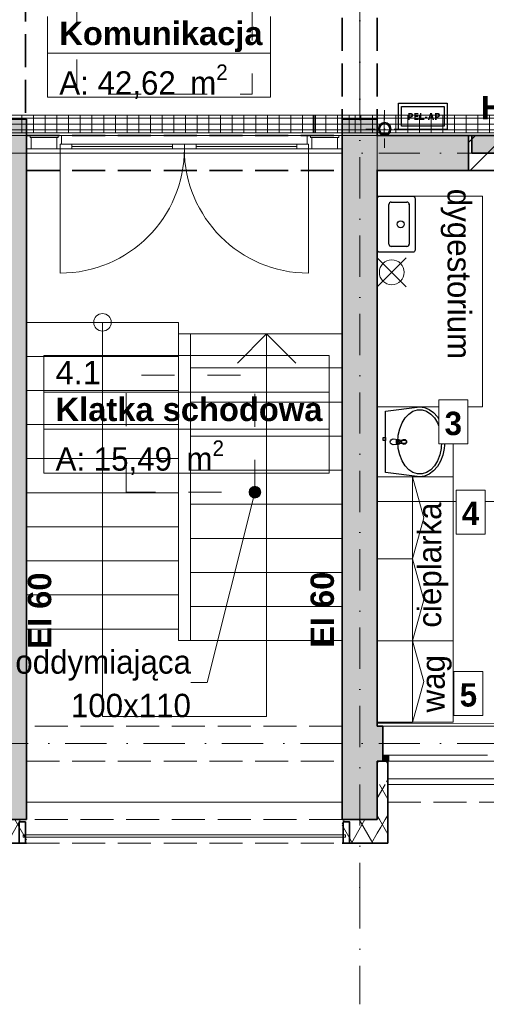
# Model space of a CAD drawing. Header units: millimetres. Extents: x 82175 to 237000, y 24756 to 471700.
# Tile 14 of 256: x 107382 to 111372, y 90000 to 98419. Entities that reach past the tile are written whole.
import ezdxf
from ezdxf.enums import TextEntityAlignment as Align

# ---------------------------------------------------------------- set-up
doc = ezdxf.new("R2010")
doc.units = ezdxf.units.MM
for name, pattern in [('Krawędzie ukryte', [3.912222, 2.822222, -1.09]), ('Kropki i Kreski', [6.702778, 3.527778, -1.763889, 0, -1.411111]), ('Przerywana', [5.644444, 2.822222, -2.822222]), ('thk_line_type', [945, 540, -405]), ('Wipeout_Contour', [1000, 0, -1000])]:
    doc.linetypes.add(name, pattern=pattern)
for name, color, linetype in [('#EL - PELAP', 196, 'Continuous'), ('- A - ocieplenie', 8, 'Continuous'), ('- strefy pomieszczeń', 8, 'Continuous'), ('2D - Ogólne', 8, 'Continuous'), ('2D - Rysunki i Obrazki', 8, 'Continuous'), ('Drzwi Archicad', 8, 'Continuous'), ('Instalacje - Wod_Kan', 8, 'Continuous'), ('Konstrukcja - Belki', 8, 'Continuous'), ('Konstrukcja - Przegroda Strukt.', 8, 'Continuous'), ('Konstrukcja - Siatka mod', 8, 'Continuous'), ('Konstrukcja - Stropy', 8, 'Continuous'), ('Konstrukcja - Ściany działowe', 8, 'Continuous'), ('Konstrukcja - Ściany nośne wew..P', 8, 'Continuous'), ('Konstrukcja - Ściany zewnętrzne', 8, 'Continuous'), ('Okna Archicada', 8, 'Continuous'), ('Opisy - Etykiety', 8, 'Continuous'), ('Opisy - Tekst', 8, 'Continuous'), ('Wnętrze - Wyposażenie', 8, 'Continuous')]:
    doc.layers.add(name, color=color, linetype=linetype)
for name, color, linetype, lineweight in [('#EL-IT', 4, 'Continuous', 35), ('2DE_PRO_Cblf304L', 30, 'Continuous', 15), ('CP_DETAL', 33, 'Continuous', 9)]:
    doc.layers.add(name, color=color, linetype=linetype, lineweight=lineweight)
doc.styles.add('CP_ATTR', font='ARIAL.TTF')
doc.styles.get("Standard").update_dxf_attribs({"font": 'arial.ttf'})
doc.styles.add('STYL_AUTOMATYCZNY_1', font='arial.ttf')
doc.styles.add('STYL_AUTOMATYCZNY_11', font='txt')
doc.styles.add('STYL_AUTOMATYCZNY_2', font='arial.ttf')
doc.styles.add('STYL_AUTOMATYCZNY_5', font='txt')
doc.styles.add('STYL_AUTOMATYCZNY_6', font='txt')
doc.styles.add('STYL_AUTOMATYCZNY_7', font='txt')
doc.styles.add('STYL_AUTOMATYCZNY_8', font='txt')
doc.styles.add('STYL_AUTOMATYCZNY_9', font='txt')
pattern_1 = [(60, (-135208.59, 381186.62), (-129.90381, 75), []), (120, (-135208.59, 381186.62), (129.90381, 75), [])]

# ---------------------------------------------------------------- blocks, each defined once
blk = doc.blocks.new('2Dcblfmark100')
at = {"color": 3}
for p, q in [((-10, -50), (-10, 50)), ((10, -50), (10, 50))]:
    blk.add_line(p, q, dxfattribs=at)
blk = doc.blocks.new('2dcblf_korcf105v_b150_h105_5e1nhc4')
at = {"layer": 'CP_DETAL'}
h = blk.add_hatch(dxfattribs=at)
h.set_pattern_fill('_USER', color=256, scale=100, angle=90, style=0, pattern_type=0)
h.set_pattern_definition([(90, (-3e-14, 0), (-100, 6e-15), [])])
h.paths.add_polyline_path([(0, 75), (11800, 75), (11800, -75), (0, -75)])
for p, q in [((0, 75), (11800, 75)), ((11800, -75), (11800, 75)), ((0, -75), (11800, -75))]:
    blk.add_line(p, q)
for p, q in [((11800, 50), (0, 50)), ((0, 0), (11800, 0)), ((11800, -50), (0, -50))]:
    blk.add_line(p, q, dxfattribs=at)
at = {"yscale": 1.5}
blk.add_blockref('2Dcblfmark100', (6000, 0), dxfattribs=at)
at = {"linetype": 'ByBlock', "style": 'CP_ATTR', "flags": 9}
for tag in ['NAME', 'NUMBER', 'GROUP', 'ORDER-NO', 'PRODUCER', 'COUPLERS', 'MOUNTDIST', 'MOUNTINGS', 'OTHER', 'WEIGHT', 'DIVIDER', 'COVER']:
    blk.add_attdef(tag, text='', height=0.00005, dxfattribs=at).set_placement((-0.1, 0), align=Align.MIDDLE_LEFT)
blk = doc.blocks.new('16C009C')
blk.add_lwpolyline([(-39.6, -170.5), (-404.1, -170.5), (-404.1, 0), (-39.6, 0)], close=True)
at = {"insert": (-72.6, -86.7), "char_height": 60, "width": 184.866, "attachment_point": 6}
blk.add_mtext('\\fTahoma|b1|i0|c238;\\A1;PEL-AP', dxfattribs=at)
blk = doc.blocks.new('pel-ap')
at = {"layer": '#EL - PELAP', "color": 2}
blk.add_lwpolyline([(208.5, -209.4), (-209.7, -209.4), (-209.7, 14.9), (208.5, 14.9)], close=True, dxfattribs=at)
at = {"layer": '#EL - PELAP', "color": 2, "rotation": 359.9999999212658}
blk.add_blockref('16C009C', (221.2, -12), dxfattribs=at)

msp = doc.modelspace()

# ---------------------------------------------------------------- hatches: boundary and pattern name
at = {"layer": '- A - ocieplenie', "linetype": 'Continuous', "lineweight": 13}
h = msp.add_hatch(dxfattribs=at)
h.set_pattern_fill('Izolacja_miękka_0006', color=8, style=0, pattern_type=2)
h.set_pattern_definition(pattern_1)
h.paths.add_polyline_path([(110530, 92078.9), (110440, 92078.9), (110530, 91878.9)])
h = msp.add_hatch(dxfattribs=at)
h.set_pattern_fill('Izolacja_miękka_0006', color=8, style=0, pattern_type=2)
h.set_pattern_definition(pattern_1)
h.paths.add_polyline_path([(110530, 92078.9), (110440, 92078.9), (110530, 91928.9)])
h = msp.add_hatch(dxfattribs=at)
h.set_pattern_fill('Izolacja_miękka_0006', color=8, style=0, pattern_type=2)
h.set_pattern_definition(pattern_1)
h.paths.add_polyline_path([(110530, 91578.8), (110530, 91878.9), (110440, 91878.9), (110440, 91578.8)])
h = msp.add_hatch(dxfattribs=at)
h.set_pattern_fill('Izolacja_miękka_0006', color=8, style=0, pattern_type=2)
h.set_pattern_definition(pattern_1)
h.paths.add_polyline_path([(107139.2, 91378.8), (107440, 91378.8), (107440, 91578.8), (107140, 91578.8)])
h = msp.add_hatch(dxfattribs=at)
h.set_pattern_fill('Izolacja_miękka_0006', color=8, style=0, pattern_type=2)
h.set_pattern_definition(pattern_1)
h.paths.add_polyline_path([(110440, 91578.8), (110140, 91578.8), (110140, 91378.8), (110440, 91378.8)])
h = msp.add_hatch(dxfattribs=at)
h.set_pattern_fill('Izolacja_miękka_0006', color=8, style=0, pattern_type=2)
h.set_pattern_definition(pattern_1)
h.paths.add_polyline_path([(110530, 91578.8), (110440, 91578.8), (110530, 91378.8)])
h = msp.add_hatch(dxfattribs=at)
h.set_pattern_fill('Izolacja_miękka_0006', color=8, style=0, pattern_type=2)
h.set_pattern_definition(pattern_1)
h.paths.add_polyline_path([(110440, 91578.8), (110440, 91378.8), (110530, 91378.8)])
at = {"linetype": 'Continuous', "lineweight": 25}
msp.add_hatch(color=8, dxfattribs=at).paths.add_polyline_path([(111250, 97428.9), (111250, 97278.9), (112050, 97278.9), (112050, 97428.9)])
at = {"layer": 'Instalacje - Wod_Kan', "linetype": 'Continuous', "lineweight": 13}
h = msp.add_hatch(color=8, dxfattribs=at)
h.paths.add_polyline_path([(110503, 97538.9, 0.414214), (110448, 97483.9, 0.414214), (110503, 97428.9, 0.414214), (110558, 97483.9, 0.414214)])
h.paths.add_polyline_path([(110503, 97438.9, -1), (110503, 97528.9, -1)], flags=0)
at = {"layer": 'Konstrukcja - Ściany działowe', "linetype": 'Continuous', "lineweight": 13}
for points in [[(107440, 97248.9), (107440, 97428.9), (105900, 97428.9), (105900, 97248.9)], [(111220, 97128.9), (111220, 97428.9), (110433.4, 97428.9), (110433.4, 97128.9)]]:
    msp.add_hatch(color=8, dxfattribs=at).paths.add_polyline_path(points)
h = msp.add_hatch(dxfattribs=at)
h.set_pattern_fill('Bloczki_ceramiczne_0006', color=8, style=0, pattern_type=2)
h.set_pattern_definition([(45, (-135208.59, 381186.62), (-127.27922, 127.27922), [])])
h.paths.add_polyline_path([(111220, 97428.9), (111220, 97128.9), (112090, 97128.9), (112090, 97428.9)])
at = {"layer": 'Konstrukcja - Ściany nośne wew..P', "linetype": 'Continuous', "lineweight": 13}
for points in [[(107140, 97568.9), (107140, 97428.9), (107440, 97428.9), (107440, 97568.9)], [(110140, 97568.9), (110140, 97428.9), (110440, 97428.9), (110440, 97568.9)], [(110140, 97128.9), (110440, 97128.9), (110440, 97428.9), (110140, 97428.9)], [(107440, 92378.9), (107440, 97248.9), (107140, 97248.9), (107140, 92378.9)], [(110440, 92378.9), (110440, 97128.9), (110140, 97128.9), (110140, 92378.9)], [(107140, 92078.9), (107440, 92078.9), (107140, 92378.9)], [(107440, 92378.9), (107140, 92378.9), (107440, 92078.9)], [(107140, 92078.9), (107140, 91578.8), (107440, 91578.8), (107440, 92078.9)], [(110140, 92078.9), (110140, 91578.8), (110440, 91578.8), (110440, 92078.9)]]:
    msp.add_hatch(color=8, dxfattribs=at).paths.add_polyline_path(points)
at = {"layer": 'Konstrukcja - Ściany zewnętrzne', "linetype": 'Continuous', "lineweight": 13}
for points in [[(110140, 92378.9), (110140, 92078.9), (110440, 92378.9)], [(110440, 92378.9), (110140, 92078.9), (110440, 92078.9)], [(110440, 92378.9), (110440, 92078.9), (110487.5, 92078.9), (110487.5, 92378.9)]]:
    msp.add_hatch(color=8, dxfattribs=at).paths.add_polyline_path(points)
at = {"layer": 'Okna Archicada', "linetype": 'Continuous', "lineweight": 13}
msp.add_hatch(color=8, dxfattribs=at).paths.add_polyline_path([(110487.5, 92078.9), (110537.5, 92078.9), (110537.5, 92128.9), (110487.5, 92128.9)])
at = {"layer": 'Opisy - Etykiety', "linetype": 'Continuous', "lineweight": 13}
msp.add_hatch(color=8, dxfattribs=at).paths.add_polyline_path([(109343.4, 94378.9), (109347.2, 94359.7), (109358, 94343.5), (109374.3, 94332.7), (109393.4, 94328.9), (109412.5, 94332.7), (109428.7, 94343.5), (109439.6, 94359.7), (109443.4, 94378.9), (109439.6, 94398), (109428.7, 94414.2), (109412.5, 94425.1), (109393.4, 94428.9), (109374.3, 94425.1), (109358, 94414.2), (109347.2, 94398)])

# ---------------------------------------------------------------- linework, layer by layer
at = {"layer": '- A - ocieplenie', "color": 8, "linetype": 'Continuous', "lineweight": 35, "ltscale": 100}
for p, q in [((110530, 92078.9), (110530, 92028.9)), ((110530, 91928.9), (110530, 92078.9)), ((110530, 91928.9), (110530, 92078.9)), ((110530, 92028.9), (110530, 91878.9))]:
    msp.add_line(p, q, dxfattribs=at)
at = {"layer": '- A - ocieplenie', "color": 8, "linetype": 'Continuous', "lineweight": 35, "ltscale": 100, "flags": 128}
for points in [[(110530, 92078.9), (110440, 92078.9)], [(110440, 92078.9), (110530, 92078.9)], [(110440, 91878.9), (110440, 91578.8)], [(110530, 91578.8), (110530, 91878.9)], [(107440, 91578.8), (107140, 91578.8)], [(110440, 91578.8), (110140, 91578.8)], [(110530, 91378.8), (110530, 91578.8)], [(107049.2, 91378.8), (107440, 91378.8)], [(110140, 91378.8), (110530, 91378.8)]]:
    msp.add_lwpolyline(points, dxfattribs=at)
at = {"layer": '- A - ocieplenie', "color": 8, "linetype": 'Krawędzie ukryte', "lineweight": 20, "ltscale": 100, "flags": 128}
for points in [[(122130, 92078.9), (110530, 92078.9)], [(122330, 91928.9), (110530, 91928.9)], [(110530, 91928.9), (110530, 91728.9)], [(110530, 91928.9), (122130, 91928.9)], [(110530, 91728.9), (122330, 91728.9)], [(110140, 91578.8), (107440, 91578.8)], [(107440, 91378.8), (110140, 91378.8)]]:
    msp.add_lwpolyline(points, dxfattribs=at)
at = {"layer": '- strefy pomieszczeń', "color": 8, "linetype": 'Continuous', "lineweight": 13, "ltscale": 100}
for p, q in [((107620.4, 98133), (107620.4, 98447.3)), ((109527.6, 98447.3), (109527.6, 98133)), ((109527.6, 98133), (107620.4, 98133)), ((107620.4, 98133), (109527.6, 98133)), ((107620.4, 97756.5), (107620.4, 98133)), ((109527.6, 98133), (109527.6, 97756.5)), ((109527.6, 97756.5), (107620.4, 97756.5)), ((107588.3, 95546.9), (110028.9, 95546.9)), ((107588.3, 95232.6), (107588.3, 95546.9)), ((110028.9, 95546.9), (110028.9, 95232.6)), ((110028.9, 95232.6), (107588.3, 95232.6)), ((107588.3, 95232.6), (110028.9, 95232.6)), ((107588.3, 94918.3), (107588.3, 95232.6)), ((110028.9, 95232.6), (110028.9, 94918.3)), ((110028.9, 94918.3), (107588.3, 94918.3)), ((107588.3, 94918.3), (110028.9, 94918.3)), ((107588.3, 94541.9), (107588.3, 94918.3)), ((110028.9, 94918.3), (110028.9, 94541.9)), ((110028.9, 94541.9), (107588.3, 94541.9))]:
    msp.add_line(p, q, dxfattribs=at)
at = {"color": 8, "linetype": 'Continuous', "lineweight": 18, "ltscale": 100}
for p, q in [((108740, 95830.9), (107440, 95830.9)), ((107440, 95830.9), (107440, 95539.5)), ((108090, 95830.9), (108090, 95539.5)), ((108740, 95539.5), (108740, 95830.9)), ((110143.7, 95732), (108843.7, 95732)), ((108843.7, 95732), (108843.7, 95440.7)), ((109243.7, 95482), (109493.7, 95732)), ((109493.7, 95440.7), (109493.7, 95732)), ((109493.7, 95732), (109743.7, 95482)), ((110143.7, 95440.7), (110143.7, 95732)), ((107440, 95539.5), (108740, 95539.5)), ((108740, 95539.5), (107440, 95539.5)), ((107440, 95539.5), (107440, 95248.2)), ((108090, 95539.5), (108090, 93208.8)), ((108740, 95248.2), (108740, 95539.5)), ((110143.7, 95440.7), (108843.7, 95440.7)), ((108843.7, 95440.7), (108843.7, 95149.3)), ((108843.7, 95440.7), (110143.7, 95440.7)), ((109493.7, 93110), (109493.7, 95440.7)), ((110143.7, 95149.3), (110143.7, 95440.7)), ((107440, 95248.2), (108740, 95248.2)), ((108740, 95248.2), (107440, 95248.2)), ((107440, 95248.2), (107440, 94956.8)), ((108740, 94956.8), (108740, 95248.2)), ((110143.7, 95149.3), (108843.7, 95149.3)), ((108843.7, 95149.3), (108843.7, 94858)), ((108843.7, 95149.3), (110143.7, 95149.3)), ((110143.7, 94858), (110143.7, 95149.3)), ((107440, 94956.8), (108740, 94956.8)), ((108740, 94956.8), (107440, 94956.8)), ((107440, 94956.8), (107440, 94665.5)), ((108740, 94665.5), (108740, 94956.8)), ((110143.7, 94858), (108843.7, 94858)), ((108843.7, 94858), (108843.7, 94566.7)), ((108843.7, 94858), (110143.7, 94858)), ((110143.7, 94566.7), (110143.7, 94858)), ((107440, 94665.5), (108740, 94665.5)), ((108740, 94665.5), (107440, 94665.5)), ((107440, 94665.5), (107440, 94374.2)), ((108740, 94374.2), (108740, 94665.5)), ((110143.7, 94566.7), (108843.7, 94566.7)), ((108843.7, 94566.7), (108843.7, 94275.3)), ((108843.7, 94566.7), (110143.7, 94566.7)), ((110143.7, 94275.3), (110143.7, 94566.7)), ((107440, 94374.2), (108740, 94374.2)), ((108740, 94374.2), (107440, 94374.2)), ((107440, 94374.2), (107440, 94082.8)), ((108740, 94082.8), (108740, 94374.2)), ((110143.7, 94275.3), (108843.7, 94275.3)), ((108843.7, 94275.3), (108843.7, 93984)), ((108843.7, 94275.3), (110143.7, 94275.3)), ((110143.7, 93984), (110143.7, 94275.3)), ((107440, 94082.8), (108740, 94082.8)), ((108740, 94082.8), (107440, 94082.8)), ((107440, 94082.8), (107440, 93791.5)), ((108740, 93791.5), (108740, 94082.8)), ((110143.7, 93984), (108843.7, 93984)), ((108843.7, 93984), (108843.7, 93692.6)), ((108843.7, 93984), (110143.7, 93984)), ((110143.7, 93692.6), (110143.7, 93984)), ((107440, 93791.5), (108740, 93791.5)), ((108740, 93791.5), (107440, 93791.5)), ((107440, 93791.5), (107440, 93500.1)), ((108740, 93500.1), (108740, 93791.5)), ((110143.7, 93692.6), (108843.7, 93692.6)), ((108843.7, 93692.6), (108843.7, 93401.3)), ((108843.7, 93692.6), (110143.7, 93692.6)), ((110143.7, 93401.3), (110143.7, 93692.6)), ((107440, 93500.1), (108740, 93500.1)), ((108740, 93500.1), (107440, 93500.1)), ((107440, 93500.1), (107440, 93208.8)), ((108740, 93208.8), (108740, 93500.1)), ((110143.7, 93401.3), (108843.7, 93401.3)), ((108843.7, 93401.3), (108843.7, 93110)), ((108843.7, 93401.3), (110143.7, 93401.3)), ((110143.7, 93110), (110143.7, 93401.3)), ((107440, 93208.8), (108740, 93208.8)), ((108740, 93208.8), (107440, 93208.8)), ((107440, 93208.8), (107440, 93187.9)), ((108090, 93208.8), (108090, 92460)), ((108740, 93110), (108740, 93208.8)), ((107440, 93187.9), (107440, 91728.8)), ((108843.7, 93110), (108740, 93110)), ((110143.7, 93110), (108843.7, 93110)), ((108843.7, 93110), (110143.7, 93110)), ((109493.7, 92460), (109493.7, 93110)), ((110143.7, 91728.8), (110143.7, 93110)), ((108090, 92460), (109493.7, 92460)), ((107440, 91728.8), (110143.7, 91728.8))]:
    msp.add_line(p, q, dxfattribs=at)
at = {"color": 8, "linetype": 'Continuous', "lineweight": 35, "ltscale": 100, "flags": 128}
for points in [[(112090, 97428.9), (111220, 97428.9)], [(111220, 97128.9), (112090, 97128.9)]]:
    msp.add_lwpolyline(points, dxfattribs=at)
msp.add_lwpolyline([(111250, 97428.9), (111250, 97278.9), (112050, 97278.9), (112050, 97428.9)], close=True, dxfattribs=at)
at = {"color": 8, "linetype": 'Przerywana', "lineweight": 13, "ltscale": 100, "flags": 128}
msp.add_lwpolyline([(108293.4, 94378.9), (108293.4, 95378.9), (109393.4, 95378.9), (109393.4, 94378.9)], close=True, dxfattribs=at)
at = {"color": 8, "linetype": 'Continuous', "lineweight": 18, "ltscale": 100}
for start, end in [(0, 180), (180, 0)]:
    msp.add_arc((108090, 95830.9), 75, start, end, dxfattribs=at)
at = {"layer": '2D - Ogólne', "color": 8, "linetype": 'Continuous', "lineweight": 20, "ltscale": 100}
msp.add_line((110440, 94299.8), (116270, 94299.8), dxfattribs=at)
at = {"layer": '2D - Ogólne', "color": 8, "linetype": 'Przerywana', "lineweight": 13, "ltscale": 100, "flags": 128}
msp.add_lwpolyline([(107871.2, 99281.3), (109371.2, 99281.3), (109371.2, 97781.3), (107871.2, 97781.3)], close=True, dxfattribs=at)
at = {"layer": '2D - Rysunki i Obrazki', "color": 8, "linetype": 'Continuous', "lineweight": 0, "ltscale": 100}
for p, q in [((110688.1, 96382.9), (110440, 96134.8)), ((110440, 96382.9), (110688.1, 96134.8))]:
    msp.add_line(p, q, dxfattribs=at)
at = {"layer": '2D - Rysunki i Obrazki', "color": 8, "linetype": 'Continuous', "lineweight": 13, "ltscale": 100}
for p, q in [((110740, 94508.9), (110740, 93808.9)), ((110740, 93808.9), (110740, 93108.9)), ((110740, 93108.9), (110740, 92408.9))]:
    msp.add_line(p, q, dxfattribs=at)
at = {"layer": '2D - Rysunki i Obrazki', "color": 8, "linetype": 'Continuous', "lineweight": 13, "ltscale": 100, "flags": 128}
for points in [[(111340, 95108.9), (111340, 96908.9), (110440, 96908.9), (110440, 95108.9)], [(111090, 95108.9), (111090, 94508.9), (110440, 94508.9), (110440, 95108.9)], [(111090, 94508.9), (111090, 93108.9), (110440, 93108.9), (110440, 94508.9)], [(111090, 92412.2), (111090, 93108.9), (110440, 93108.9), (110440, 92412.2)]]:
    msp.add_lwpolyline(points, close=True, dxfattribs=at)
at = {"layer": '2D - Rysunki i Obrazki', "color": 8, "linetype": 'thk_line_type', "lineweight": 13, "ltscale": 100, "flags": 128}
for points in [[(110440, 93808.9), (110740, 93808.9), (110838, 94158.9), (110740, 94508.9), (110440, 94508.9)], [(110440, 93108.9), (110740, 93108.9), (110838, 93458.9), (110740, 93808.9), (110440, 93808.9)], [(110440, 92408.9), (110740, 92408.9), (110838, 92758.9), (110740, 93108.9), (110440, 93108.9)]]:
    msp.add_lwpolyline(points, close=True, dxfattribs=at)
at = {"layer": '2D - Rysunki i Obrazki', "color": 8, "linetype": 'Continuous', "lineweight": 0, "ltscale": 100}
msp.add_circle((110564, 96258.9), 106.3, dxfattribs=at)
at = {"layer": 'Drzwi Archicad', "color": 8, "linetype": 'Continuous', "lineweight": 13, "ltscale": 100}
for p, q in [((107470, 97428.9), (107440, 97428.9)), ((107440, 97428.9), (107440, 97313.9)), ((107470, 97410.9), (107470, 97428.9)), ((107480, 97410.9), (107470, 97410.9)), ((107480, 97313.9), (107480, 97410.9)), ((107480, 97410.9), (107700, 97410.9)), ((107710, 97410.9), (107700, 97410.9)), ((107700, 97410.9), (107700, 97313.9)), ((107710, 97428.9), (107710, 97410.9)), ((107740, 97428.9), (107710, 97428.9)), ((107740, 97353.9), (107740, 97428.9)), ((109840, 97428.9), (109840, 97353.9)), ((109870, 97428.9), (109840, 97428.9)), ((109870, 97410.9), (109870, 97428.9)), ((109880, 97410.9), (109870, 97410.9)), ((109880, 97313.9), (109880, 97410.9)), ((110100, 97410.9), (109880, 97410.9)), ((110110, 97410.9), (110100, 97410.9)), ((110100, 97410.9), (110100, 97313.9)), ((110140, 97428.9), (110110, 97428.9)), ((110110, 97428.9), (110110, 97410.9)), ((110140, 97313.9), (110140, 97428.9)), ((107728, 97313.9), (107728, 97353.9)), ((107728, 97353.9), (107740, 97353.9)), ((107728, 97353.9), (107828, 97353.9)), ((107728, 97313.9), (107728, 97353.9)), ((107828, 97353.9), (107828, 97313.9)), ((108690, 97333.9), (107828, 97333.9)), ((108690, 97313.9), (108690, 97353.9)), ((108690, 97353.9), (108790, 97353.9)), ((108790, 97353.9), (108790, 97313.9)), ((108890, 97353.9), (108790, 97353.9)), ((108790, 97353.9), (108790, 97313.9)), ((108890, 97313.9), (108890, 97353.9)), ((108890, 97333.9), (109752, 97333.9)), ((109852, 97353.9), (109752, 97353.9)), ((109752, 97353.9), (109752, 97313.9)), ((109840, 97353.9), (109852, 97353.9)), ((109852, 97353.9), (109852, 97313.9)), ((109852, 97313.9), (109852, 97353.9)), ((107440, 97313.9), (107480, 97313.9)), ((107480, 97313.9), (107700, 97313.9)), ((107700, 97313.9), (107728, 97313.9)), ((107728, 97313.9), (107728, 96251.9)), ((107828, 97313.9), (107728, 97313.9)), ((108790, 97313.9), (108690, 97313.9)), ((108790, 97313.9), (108890, 97313.9)), ((109752, 97313.9), (109852, 97313.9)), ((109852, 97313.9), (109852, 96251.9)), ((109852, 97313.9), (109880, 97313.9)), ((109880, 97313.9), (110100, 97313.9)), ((110100, 97313.9), (110140, 97313.9))]:
    msp.add_line(p, q, dxfattribs=at)
at = {"layer": 'Drzwi Archicad', "color": 8, "linetype": 'Continuous', "lineweight": 35, "ltscale": 100}
for p, q in [((107440, 97428.9), (107440, 97313.9)), ((107440, 97428.9), (107440, 97313.9)), ((110140, 97428.9), (110140, 97313.9)), ((110140, 97428.9), (110140, 97313.9)), ((107440, 97313.9), (107440, 97128.9)), ((110140, 97313.9), (110140, 97128.9))]:
    msp.add_line(p, q, dxfattribs=at)
at = {"layer": 'Drzwi Archicad', "color": 8, "linetype": 'Continuous', "lineweight": 13, "ltscale": 100, "flags": 128}
for points in [[(107710, 97428.9), (107470, 97428.9), (107470, 97410.9), (107710, 97410.9)], [(107480, 97313.9), (107700, 97313.9), (107700, 97410.9), (107480, 97410.9)], [(109870, 97428.9), (110110, 97428.9), (110110, 97410.9), (109870, 97410.9)], [(109880, 97410.9), (110100, 97410.9), (110100, 97313.9), (109880, 97313.9)], [(108690, 97333.9), (107828, 97333.9), (107828, 97353.9), (108690, 97353.9)], [(108690, 97313.9), (107828, 97313.9), (107828, 97333.9), (108690, 97333.9)], [(108890, 97333.9), (109752, 97333.9), (109752, 97353.9), (108890, 97353.9)], [(108890, 97313.9), (109752, 97313.9), (109752, 97333.9), (108890, 97333.9)]]:
    msp.add_lwpolyline(points, close=True, dxfattribs=at)
at = {"layer": 'Drzwi Archicad', "color": 8, "linetype": 'Continuous', "lineweight": 13, "ltscale": 100}
for centre, start, end in [((107728, 97313.9), 270, 0), ((109852, 97313.9), 180, 270)]:
    msp.add_arc(centre, 1062, start, end, dxfattribs=at)
at = {"layer": 'Instalacje - Wod_Kan', "color": 8, "linetype": 'Continuous', "lineweight": 0, "ltscale": 100}
for p, q in [((110503, 97563.9), (110503, 97643.9)), ((110423, 97483.9), (110343, 97483.9)), ((110583, 97483.9), (110663, 97483.9)), ((110503, 97403.9), (110503, 97323.9))]:
    msp.add_line(p, q, dxfattribs=at)
at = {"layer": 'Instalacje - Wod_Kan', "color": 8, "linetype": 'Continuous', "lineweight": 25, "ltscale": 100, "flags": 128}
msp.add_lwpolyline([(110503, 97538.9, 0.414214), (110448, 97483.9, 0.414214), (110503, 97428.9, 0.414214), (110558, 97483.9, 0.414214)], format="xyb", close=True, dxfattribs=at)
at = {"layer": 'Instalacje - Wod_Kan', "color": 8, "linetype": 'Continuous', "lineweight": 35, "ltscale": 100, "flags": 128}
msp.add_lwpolyline([(110503, 97438.9, -1), (110503, 97528.9, -1)], format="xyb", close=True, dxfattribs=at)
at = {"layer": 'Instalacje - Wod_Kan', "color": 8, "linetype": 'Continuous', "lineweight": 0, "ltscale": 100}
msp.add_point((110503, 97483.9), dxfattribs=at)
at = {"layer": 'Konstrukcja - Belki', "color": 8, "linetype": 'Krawędzie ukryte', "lineweight": 35, "ltscale": 100}
for p, q in [((110140, 99608.9), (110140, 97569.5)), ((110440, 99608.9), (110440, 97569.5)), ((107431.8, 99468.9), (107431.8, 97569.5)), ((107131.8, 97569.5), (107431.8, 97569.5)), ((110140, 97569.5), (110440, 97569.5)), ((107439.8, 97428.9), (110139.8, 97428.9)), ((107439.8, 97128.9), (107439.8, 97428.9)), ((110139.8, 97128.9), (110139.8, 97428.9)), ((107439.8, 97128.9), (110139.8, 97128.9))]:
    msp.add_line(p, q, dxfattribs=at)
at = {"layer": 'Konstrukcja - Belki', "color": 8, "linetype": 'Kropki i Kreski', "lineweight": 13, "ltscale": 100}
for p, q in [((110290, 99608.9), (110290, 97569.5)), ((107439.8, 97278.9), (110139.8, 97278.9))]:
    msp.add_line(p, q, dxfattribs=at)
at = {"layer": 'Konstrukcja - Przegroda Strukt.', "color": 8, "linetype": 'Continuous', "lineweight": 35, "ltscale": 100, "flags": 128}
for points in [[(107430.1, 91378.8), (107376.1, 91378.8), (107376.1, 91558.8), (107430.1, 91558.8)], [(110203.3, 91378.8), (110149.3, 91378.8), (110149.3, 91558.8), (110203.3, 91558.8)]]:
    msp.add_lwpolyline(points, close=True, dxfattribs=at)
at = {"layer": 'Konstrukcja - Przegroda Strukt.', "color": 8, "linetype": 'Continuous', "lineweight": 13, "ltscale": 100, "flags": 128}
msp.add_lwpolyline([(107410.1, 91428.8), (107410.1, 91448.8), (110169.3, 91448.8), (110169.3, 91428.8)], close=True, dxfattribs=at)
at = {"layer": 'Konstrukcja - Siatka mod', "color": 8, "linetype": 'Kropki i Kreski', "lineweight": 13, "ltscale": 100}
for p, q in [((110290, 107969.5), (110290, 91000)), ((93022.5, 97278.9), (122467, 97278.9)), ((93022.5, 92228.9), (122467, 92228.9)), ((110290, 91000), (110290, 90000))]:
    msp.add_line(p, q, dxfattribs=at)
msp.add_point((110290, 91000), dxfattribs=at)
msp.add_point((110290, 91000), dxfattribs=at)
at = {"layer": 'Konstrukcja - Stropy', "color": 8, "linetype": 'Continuous', "lineweight": 13, "ltscale": 100, "flags": 128}
for points in [[(107140, 97428.9), (110440, 97428.9), (110440, 92404.9), (122460, 92378.9), (122510, 104858.9), (95470, 104858.9), (95470, 92228.9), (107140, 92228.9)], [(107440, 95830.9), (108740, 95830.9), (108740, 95732), (110140, 95732), (110140, 97428.9), (107440, 97428.9)]]:
    msp.add_lwpolyline(points, close=True, dxfattribs=at)
at = {"layer": 'Konstrukcja - Ściany działowe', "color": 8, "linetype": 'Continuous', "lineweight": 35, "ltscale": 100}
msp.add_line((111220, 97428.9), (111220, 97128.9), dxfattribs=at)
at = {"layer": 'Konstrukcja - Ściany działowe', "color": 8, "linetype": 'Continuous', "lineweight": 35, "ltscale": 100, "flags": 128}
for points in [[(111220, 97428.9), (110433.4, 97428.9)], [(110433.4, 97128.9), (111220, 97128.9)]]:
    msp.add_lwpolyline(points, dxfattribs=at)
at = {"layer": 'Konstrukcja - Ściany nośne wew..P', "color": 8, "linetype": 'Continuous', "lineweight": 35, "ltscale": 100}
for p, q in [((107440, 97428.9), (107440, 97313.9)), ((110140, 97428.9), (110140, 97313.9)), ((107440, 97313.9), (107440, 97128.9)), ((110140, 97313.9), (110140, 97128.9))]:
    msp.add_line(p, q, dxfattribs=at)
at = {"layer": 'Konstrukcja - Ściany nośne wew..P', "color": 8, "linetype": 'Continuous', "lineweight": 35, "ltscale": 100, "flags": 128}
for points in [[(107140, 97568.9), (107440, 97568.9)], [(107440, 97428.9), (107440, 97568.9)], [(110140, 97568.9), (110140, 97428.9)], [(110140, 97568.9), (110440, 97568.9)], [(110440, 97428.9), (110440, 97568.9)], [(107440, 92078.9), (107440, 97248.9)], [(110140, 97128.9), (110140, 92378.9)], [(110440, 92378.9), (110440, 97128.9)], [(110140, 92078.9), (110140, 92378.9)], [(107440, 91578.8), (107440, 92078.9)], [(110140, 92078.9), (110140, 91578.8)], [(110440, 91578.8), (110440, 92078.9)], [(107140, 91578.8), (107440, 91578.8)], [(110140, 91578.8), (110440, 91578.8)]]:
    msp.add_lwpolyline(points, dxfattribs=at)
at = {"layer": 'Konstrukcja - Ściany zewnętrzne', "color": 8, "linetype": 'Continuous', "lineweight": 35, "ltscale": 100}
for p, q in [((110487.5, 92128.9), (110487.5, 92378.9)), ((110487.5, 92078.9), (110487.5, 92128.9))]:
    msp.add_line(p, q, dxfattribs=at)
at = {"layer": 'Konstrukcja - Ściany zewnętrzne', "color": 8, "linetype": 'Krawędzie ukryte', "lineweight": 20, "ltscale": 100, "flags": 128}
for points in [[(110140, 92378.9), (107440, 92378.9)], [(107440, 92378.9), (107440, 92078.9)], [(110140, 92078.9), (110140, 92378.9)], [(107440, 92078.9), (110140, 92078.9)]]:
    msp.add_lwpolyline(points, dxfattribs=at)
at = {"layer": 'Konstrukcja - Ściany zewnętrzne', "color": 8, "linetype": 'Continuous', "lineweight": 35, "ltscale": 100, "flags": 128}
for points in [[(110487.5, 92378.9), (110440, 92378.9)], [(110440, 92078.9), (110487.5, 92078.9)]]:
    msp.add_lwpolyline(points, dxfattribs=at)
at = {"layer": 'Okna Archicada', "color": 8, "linetype": 'Continuous', "lineweight": 13, "ltscale": 100}
for p, q in [((113267.5, 92378.9), (110487.5, 92378.9)), ((110537.5, 92128.9), (110487.5, 92128.9)), ((110537.5, 92078.9), (110537.5, 92128.9)), ((111382.5, 92128.9), (110537.5, 92128.9)), ((113267.5, 92078.9), (110487.5, 92078.9)), ((110487.5, 92078.9), (110537.5, 92078.9)), ((113225, 92078.9), (110530, 92078.9)), ((110537.5, 92078.9), (111382.5, 92078.9)), ((113225, 91878.9), (110530, 91878.9))]:
    msp.add_line(p, q, dxfattribs=at)
at = {"layer": 'Okna Archicada', "color": 8, "linetype": 'Continuous', "lineweight": 35, "ltscale": 100}
for p, q in [((110487.5, 92128.9), (110487.5, 92378.9)), ((110487.5, 92078.9), (110487.5, 92128.9)), ((110487.5, 92078.9), (110487.5, 92128.9)), ((110530, 92078.9), (110530, 92028.9)), ((110530, 92028.9), (110530, 91878.9))]:
    msp.add_line(p, q, dxfattribs=at)
at = {"layer": 'Opisy - Etykiety', "color": 8, "linetype": 'Continuous', "lineweight": 13, "ltscale": 100}
for p, q in [((109381.2, 94330.4), (108985.5, 92752.2)), ((108985.5, 92752.2), (108846.1, 92752.2))]:
    msp.add_line(p, q, dxfattribs=at)
msp.add_circle((109393.4, 94378.9), 50, dxfattribs=at)
at = {"layer": 'Wnętrze - Wyposażenie', "color": 8, "linetype": 'Continuous', "lineweight": 25, "ltscale": 100}
for p, q in [((110540, 96500.2), (110540, 96838.9)), ((110560, 96858.9), (110693.7, 96858.9)), ((110713.7, 96838.9), (110713.7, 96500.2)), ((110693.7, 96480.2), (110560, 96480.2)), ((110508.9, 95071.1), (110802.9, 95109.6)), ((110508.9, 94546.7), (110508.9, 95071.1)), ((110509.4, 95070.9), (110509.4, 95071.1)), ((110509.4, 95070.9), (110509.4, 95071.1)), ((110709.3, 95047), (110745.1, 95070.4)), ((110745.1, 95070.4), (110783.4, 95082.4)), ((110783.4, 95082.4), (110822.5, 95082.4)), ((110802.9, 95109.6), (110844.7, 95103.8)), ((110822.5, 95082.4), (110860.8, 95070.4)), ((110844.7, 95103.8), (110884.8, 95086.8)), ((110860.8, 95070.4), (110896.6, 95047)), ((110884.8, 95086.8), (110921.8, 95059)), ((110921.8, 95059), (110954.3, 95021.7)), ((110631.9, 94920.7), (110651.4, 94970.5)), ((110651.4, 94970.5), (110677.6, 95013.2)), ((110677.6, 95013.2), (110709.3, 95047)), ((110896.6, 95047), (110928.2, 95013.2)), ((110928.2, 95013.2), (110954.4, 94970.5)), ((110954.3, 95021.7), (110980.9, 94976.3)), ((110954.4, 94970.5), (110974, 94920.7)), ((110980.9, 94976.3), (111000.6, 94924.4)), ((110619.8, 94866), (110631.9, 94920.7)), ((110974, 94920.7), (110986.1, 94866)), ((111000.6, 94924.4), (111012.8, 94868.1)), ((110615.8, 94822.5), (110600.9, 94822.5)), ((110600.9, 94822.5), (110600.9, 94795.3)), ((110615.7, 94808.9), (110619.8, 94866)), ((110619.8, 94751.7), (110615.7, 94808.9)), ((110986.1, 94866), (110990.2, 94808.9)), ((110990.2, 94808.9), (110986.1, 94751.7)), ((111012.8, 94868.1), (111016.9, 94809.6)), ((111016.9, 94809.6), (111012.8, 94751.1)), ((110600.9, 94795.3), (110615.8, 94795.3)), ((110631.9, 94697), (110619.8, 94751.7)), ((110986.1, 94751.7), (110974, 94697)), ((111012.8, 94751.1), (111000.6, 94694.8)), ((110651.4, 94647.2), (110631.9, 94697)), ((110677.6, 94604.5), (110651.4, 94647.2)), ((110954.4, 94647.2), (110928.2, 94604.5)), ((110980.9, 94642.9), (110954.3, 94597.5)), ((110974, 94697), (110954.4, 94647.2)), ((111000.6, 94694.8), (110980.9, 94642.9)), ((110802.9, 94508.9), (110508.9, 94546.7)), ((110509.4, 94546.7), (110509.4, 94546.8)), ((110509.4, 94546.7), (110509.4, 94546.8)), ((110709.3, 94570.7), (110677.6, 94604.5)), ((110745.1, 94547.3), (110709.3, 94570.7)), ((110783.4, 94535.4), (110745.1, 94547.3)), ((110860.8, 94547.3), (110822.5, 94535.4)), ((110896.6, 94570.7), (110860.8, 94547.3)), ((110921.8, 94560.2), (110884.8, 94532.4)), ((110928.2, 94604.5), (110896.6, 94570.7)), ((110954.3, 94597.5), (110921.8, 94560.2)), ((110822.5, 94535.4), (110783.4, 94535.4)), ((110844.7, 94515.4), (110802.9, 94509.6)), ((110884.8, 94532.4), (110844.7, 94515.4))]:
    msp.add_line(p, q, dxfattribs=at)
at = {"layer": 'Wnętrze - Wyposażenie', "color": 8, "linetype": 'Continuous', "lineweight": 25, "ltscale": 100, "flags": 128}
for points in [[(110763.7, 96888.9), (110763.7, 96450.2, -0.414214), (110743.7, 96430.2), (110460, 96430.2, -0.414214), (110440, 96450.2), (110440, 96888.9, -0.414214), (110460, 96908.9), (110743.7, 96908.9, -0.414214)], [(110576, 94833.9), (110618, 94829.9, -0.12102), (110627.5, 94826.6), (110680.4, 94820, -0.882566), (110680.4, 94797.8), (110627.5, 94791.1, -0.12102), (110618, 94787.9), (110576, 94783.9, -1)]]:
    msp.add_lwpolyline(points, format="xyb", close=True, dxfattribs=at)
msp.add_lwpolyline([(110508.9, 94846.4), (110508.9, 94819.4), (110488.9, 94819.4), (110488.9, 94846.4)], close=True, dxfattribs=at)
at = {"layer": 'Wnętrze - Wyposażenie', "color": 8, "linetype": 'Continuous', "lineweight": 25, "ltscale": 100}
for centre, radius in [((110640, 96669.5), 30), ((110669.9, 94808.9), 21)]:
    msp.add_circle(centre, radius, dxfattribs=at)
for centre, radius, start, end in [((110560, 96838.9), 20, 90, 180), ((110693.7, 96838.9), 20, 0, 90), ((110560, 96500.2), 20, 180, 270), ((110693.7, 96500.2), 20, 270, 0), ((110615.8, 94808.9), 13.6, 270, 90), ((110616.1, 94808.9), 21.1, 302.77103, 57.22897)]:
    msp.add_arc(centre, radius, start, end, dxfattribs=at)
msp.add_point((110713.7, 96838.9), dxfattribs=at)

# ---------------------------------------------------------------- block references
at = {"layer": '#EL-IT', "rotation": 360}
msp.add_blockref('pel-ap', (110830.4, 97689.7), dxfattribs=at)
at = {"layer": '2DE_PRO_Cblf304L', "rotation": 180}
for p in [(115902.1, 97526.6), (122050.8, 97526.6)]:
    msp.add_blockref('2dcblf_korcf105v_b150_h105_5e1nhc4', p, dxfattribs=at)

# ---------------------------------------------------------------- texts
at = {"layer": '- strefy pomieszczeń', "color": 8, "linetype": 'Continuous', "lineweight": 13, "char_height": 200, "attachment_point": 1}
for s, insert, style in [('\\A1;{\\pql;\\pt0,100;\\fArial|b0|i0|c238|p0;\\W1.000000;4.2\\fArial|b0|i0|c238|p0;\\W1.000000;\\A1{\\H.66x;\\S^  ;}\\fArial|b0|i0|c238|p0;\\W1.000000;\\fArial|b0|i0|c238|p0;\\W1.000000;\\A1{\\H.66x;\\S^  ;}}', (107720.4, 98715.8), 'STYL_AUTOMATYCZNY_1'), ('\\A1;{\\pql;\\pt0,100;\\fArial|b1|i0|c238|p0;\\W1.000000;Komunikacja\\fArial|b1|i0|c238|p0;\\W1.000000;\\A1{\\H.66x;\\S^  ;}\\fArial|b1|i0|c238|p0;\\W1.000000;\\fArial|b1|i0|c238|p0;\\W1.000000;\\A1{\\H.66x;\\S^  ;}}', (107720.4, 98401.6), 'STYL_AUTOMATYCZNY_2'), ('\\A1;{\\pql;\\pt0,500;\\fGeneva CE|b0|i0|c0|p0;\\W1.000000;A: 42,62\\fGeneva CE|b0|i0|c0|p0;\\W1.000000;\\A1{\\H.66x;\\S^  ;}\\fGeneva CE|b0|i0|c0|p0;\\W1.000000; m\\fGeneva CE|b0|i0|c0|p0;\\W1.000000;\\A1{\\H.66x;\\S2^  ;}}', (107720.4, 98036.1), 'STYL_AUTOMATYCZNY_6'), ('\\A1;{\\pql;\\pt0,100;\\fArial|b0|i0|c238|p0;\\W1.000000;4.1\\fArial|b0|i0|c238|p0;\\W1.000000;\\A1{\\H.66x;\\S^  ;}\\fArial|b0|i0|c238|p0;\\W1.000000;\\fArial|b0|i0|c238|p0;\\W1.000000;\\A1{\\H.66x;\\S^  ;}}', (107688.3, 95501.2), 'STYL_AUTOMATYCZNY_1'), ('\\A1;{\\pql;\\pt0,100;\\fArial|b1|i0|c238|p0;\\W1.000000;Klatka schodowa\\fArial|b1|i0|c238|p0;\\W1.000000;\\A1{\\H.66x;\\S^  ;}\\fArial|b1|i0|c238|p0;\\W1.000000;\\fArial|b1|i0|c238|p0;\\W1.000000;\\A1{\\H.66x;\\S^  ;}}', (107688.3, 95186.9), 'STYL_AUTOMATYCZNY_2'), ('\\A1;{\\pql;\\pt0,500;\\fGeneva CE|b0|i0|c0|p0;\\W1.000000;A: 15,49\\fGeneva CE|b0|i0|c0|p0;\\W1.000000;\\A1{\\H.66x;\\S^  ;}\\fGeneva CE|b0|i0|c0|p0;\\W1.000000; m\\fGeneva CE|b0|i0|c0|p0;\\W1.000000;\\A1{\\H.66x;\\S2^  ;}}', (107688.3, 94821.4), 'STYL_AUTOMATYCZNY_6')]:
    msp.add_mtext(s, dxfattribs=dict(at, insert=insert, style=style))
at = {"layer": '2D - Rysunki i Obrazki', "color": 8, "linetype": 'Continuous', "lineweight": 13, "char_height": 200, "attachment_point": 8, "style": 'STYL_AUTOMATYCZNY_8'}
for s, insert, rotation in [('\\A1;{\\pqc;\\fF1|b0|i0|c0|p0;\\W1.000000;dygestorium}', (110981.1, 96244.9), 270), ('\\A1;{\\pqc;\\fF1|b0|i0|c0|p0;\\W1.000000;wag}', (111077.5, 92741.2), 90)]:
    msp.add_mtext(s, dxfattribs=dict(at, insert=insert, rotation=rotation))
at = {"layer": 'Opisy - Etykiety', "color": 8, "linetype": 'Continuous', "lineweight": 13, "insert": (108846.1, 92739.8), "char_height": 200.0066, "attachment_point": 6, "line_spacing_factor": 1.116141, "style": 'STYL_AUTOMATYCZNY_5'}
msp.add_mtext('\\A1;{\\pqr;\\fGeneva|b0|i0|c0|p0;\\W1.000000;Klapa oddymiająca\\P\\pqr;\\fGeneva|b0|i0|c0|p0;\\W1.000000;100x1\\fGeneva|b0|i0|c0|p0;\\W1.000000;1\\fGeneva|b0|i0|c0|p0;\\W1.000000;0}', dxfattribs=at)
at = {"layer": 'Opisy - Tekst', "color": 8, "linetype": 'Continuous', "lineweight": 35, "insert": (111327.4, 97767.2), "char_height": 200, "attachment_point": 1, "style": 'STYL_AUTOMATYCZNY_9'}
msp.add_mtext('\\A1;{\\pql;\\fGeneva CE|b1|i0|c0|p0;\\W1.000000;HP 25}', dxfattribs=at)
at = {"layer": 'Opisy - Tekst', "color": 8, "linetype": 'Continuous', "lineweight": 13, "char_height": 200, "attachment_point": 1, "rotation": 90, "style": 'STYL_AUTOMATYCZNY_7'}
for insert in [(107451.4, 93039.7), (109869.1, 93046.6)]:
    msp.add_mtext('\\A1;{\\pql;\\fHelvetica|b1|i0|c238|p0;\\W1.000000;EI 60}', dxfattribs=dict(at, insert=insert))

# ---------------------------------------------------------------- next in the draw order: wipeouts: each hides what was drawn before it
at = {"color": 8, "linetype": 'Wipeout_Contour', "lineweight": 0, "ltscale": 445158.956787}
msp.add_wipeout([(110965.5, 94791), (111214.5, 94791), (111214.5, 95167.5), (110965.5, 95167.5)], dxfattribs=at).dxf.layer = '2D - Rysunki i Obrazki'
at = {"color": 8, "linetype": 'Wipeout_Contour', "lineweight": 0, "ltscale": 442472.459979}
msp.add_wipeout([(111113.4, 94020.9), (111362.4, 94020.9), (111362.4, 94397.4), (111113.4, 94397.4)], dxfattribs=at).dxf.layer = '2D - Rysunki i Obrazki'
at = {"color": 8, "linetype": 'Wipeout_Contour', "lineweight": 0, "ltscale": 436633.173084}
msp.add_wipeout([(111094.7, 92469.9), (111343.8, 92469.9), (111343.8, 92846.3), (111094.7, 92846.3)], dxfattribs=at).dxf.layer = '2D - Rysunki i Obrazki'

# ---------------------------------------------------------------- next in the draw order: linework, layer by layer
at = {"layer": '2D - Rysunki i Obrazki', "color": 8, "linetype": 'Continuous', "lineweight": 13, "ltscale": 100}
for p, q in [((111214.5, 95167.5), (110965.5, 95167.5)), ((110965.5, 95167.5), (110965.5, 94791)), ((111214.5, 94791), (111214.5, 95167.5)), ((110965.5, 94791), (111214.5, 94791)), ((111362.4, 94397.4), (111113.4, 94397.4)), ((111113.4, 94397.4), (111113.4, 94020.9)), ((111362.4, 94020.9), (111362.4, 94397.4)), ((111113.4, 94020.9), (111362.4, 94020.9)), ((111343.8, 92846.3), (111094.7, 92846.3)), ((111094.7, 92846.3), (111094.7, 92469.9)), ((111343.8, 92469.9), (111343.8, 92846.3)), ((111094.7, 92469.9), (111343.8, 92469.9))]:
    msp.add_line(p, q, dxfattribs=at)

# ---------------------------------------------------------------- next in the draw order: texts
at = {"layer": '2D - Rysunki i Obrazki', "color": 8, "linetype": 'Continuous', "lineweight": 13, "char_height": 200, "attachment_point": 8, "style": 'STYL_AUTOMATYCZNY_11'}
for s, insert in [('\\A1;{\\pqc;\\fF1|b1|i0|c0|p0;\\W1.000000;3}', (111090, 94864)), ('\\A1;{\\pqc;\\fF1|b1|i0|c0|p0;\\W1.000000;4}', (111237.9, 94097.4)), ('\\A1;{\\pqc;\\fF1|b1|i0|c0|p0;\\W1.000000;5}', (111219.2, 92542.9))]:
    msp.add_mtext(s, dxfattribs=dict(at, insert=insert))
at = {"layer": '2D - Rysunki i Obrazki', "color": 8, "linetype": 'Continuous', "lineweight": 13, "insert": (111047, 93755.7), "char_height": 200, "attachment_point": 8, "rotation": 90, "style": 'STYL_AUTOMATYCZNY_8'}
msp.add_mtext('\\A1;{\\pqc;\\fF1|b0|i0|c0|p0;\\W1.000000;cieplarka}', dxfattribs=at)

doc.saveas('drawing.dxf')
